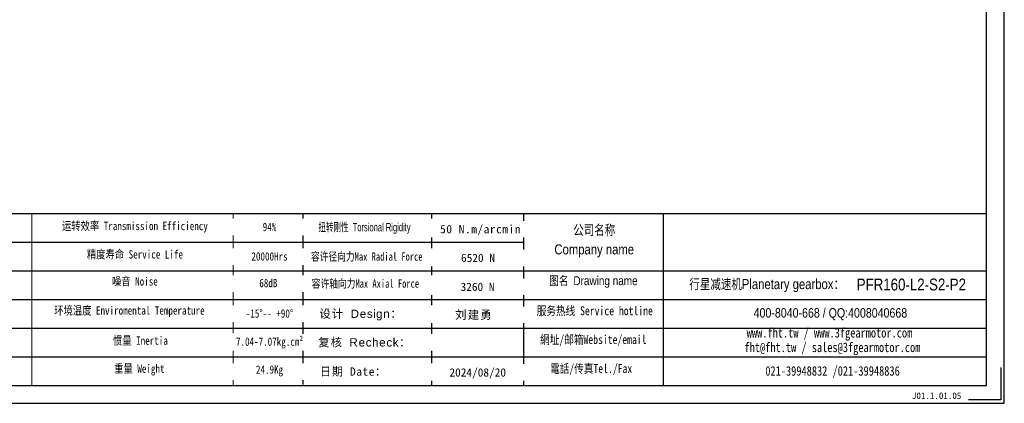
# Model space of a CAD drawing. Header units: millimetres. Extents: x 13048 to 14187, y -1261 to -455.
# Tile 2 of 3: x 13441 to 14187, y -1261 to -970. Entities that reach past the tile are written whole.
import ezdxf

# ---------------------------------------------------------------- set-up
doc = ezdxf.new("R2010")
doc.units = ezdxf.units.MM
for name, color, linetype, lineweight in [('6文字层', 3, 'Continuous', 15), ('SLD-0', 7, 'Continuous', 18), ('图框_外框线', 7, 'Continuous', 30)]:
    doc.layers.add(name, color=color, linetype=linetype, lineweight=lineweight)
doc.styles.add('标准', font='txt')
doc.styles.add('样式 1', font='txt')

msp = doc.modelspace()

# ---------------------------------------------------------------- linework, layer by layer
at = {"layer": 'SLD-0'}
for p, q in [((13450.755, -1117.029), (13450.755, -1247.19)), ((13603.148, -1117.029), (13603.148, -1247.204))]:
    msp.add_line(p, q, dxfattribs=at)
at = {"layer": '图框_外框线'}
for p, q in [((13148.899, -1117.029), (14173.753, -1117.029)), ((13753.423, -1117.029), (13753.423, -1247.204)), ((13823.102, -1117.029), (13823.102, -1247.204)), ((13928.92, -1117.029), (13928.92, -1247.204)), ((13247.113, -1138.749), (13823.102, -1138.749)), ((13148.899, -1160.469), (14173.753, -1160.469)), ((13247.113, -1182.188), (14173.753, -1182.188)), ((13247.113, -1203.908), (14173.753, -1203.908)), ((13247.113, -1225.628), (14173.753, -1225.628))]:
    msp.add_line(p, q, dxfattribs=at)
at = {"layer": '图框_外框线', "color": 3}
msp.add_lwpolyline([(13048.283, -1260.764), (14187.312, -1260.764), (14187.312, -455.308), (13048.283, -455.308)], close=True, dxfattribs=at)
at = {"layer": '图框_外框线', "color": 3, "lineweight": 25}
msp.add_lwpolyline([(13116.083, -1247.204), (14173.753, -1247.204), (14173.753, -468.868), (13116.083, -468.868)], close=True, dxfattribs=at)
at = {"layer": '图框_外框线', "color": 3}
msp.add_lwpolyline([(14184.6, -1233.644), (14184.6, -1258.052), (14160.193, -1258.052)], dxfattribs=at)

# ---------------------------------------------------------------- texts
at = {"layer": '6文字层', "insert": (14117.344, -1252.495), "char_height": 5, "width": 43.30442, "attachment_point": 1, "style": '样式 1'}
msp.add_mtext('J01.1.01.05', dxfattribs=at)
at = {"layer": 'SLD-0', "color": 1, "attachment_point": 2, "line_spacing_factor": 1.15057, "style": '标准'}
for s, insert, char_height, width in [('{\\W0.8;运转效率 Transmission Efficiency}', (13528.737, -1123.224), 6.3, 287.40829), ('{\\W0.8;94%}', (13630.712, -1123.963), 6.3, 92.58917), ('\\W0.8;公司名称\\P\\farial|b0|i0|c134|p34;Company name', (13876.682, -1125.604), 7.65, 112.48138), ('{\\W0.8;精度寿命 Service Life}', (13528.737, -1144.741), 6.3, 96.57147), ('{\\W0.8;20000Hrs}', (13630.712, -1146.278), 6.3, 92.58917), ('\\W0.8;图名 \\farial|b0|i0|c134|p34;Drawing name', (13876.088, -1164.472), 6.75, 92.58917), ('{\\W0.8;噪音 Noise}', (13528.737, -1165.221), 6.3, 63.88478), ('{\\W0.8;68dB}', (13629.82, -1166.487), 6.3, 47.77502), ('{\\W0.8;  \\H0.880533x;行星减速机\\farial|b0|i0|c134|p34;Planetary gearbox\\f微软雅黑|b0|i0|c134|p34;：}', (14002.743, -1166.565), 8.68792, 168.74006), ('\\pxt5.51571;{\\farial|b0|i0|c134|p34;\\W0.8;PFR160-L2-S2-P2}', (14116.896, -1166.221), 9, 105.60793), ('{\\W0.8;环境温度 Enviromental Temperature}', (13524.586, -1187.256), 6.3, 226.52858), ('{\\W0.8;-15%%D-- +90%%D}', (13630.712, -1189.511), 6.3, 62.10612), ('{\\W0.8;服务热线 Service hotline}', (13877.115, -1187.238), 6.75, 103.15323), ('{\\farial|b0|i0|c134|p34;\\W0.8;400-8040-668 / QQ:4008040668}', (14055.582, -1188.622), 7.2, 210.79351), ('{\\W0.8;網址/邮箱Website/email}', (13875.987, -1209.051), 6.75, 107.37281), ('{\\W0.8;www.fht.tw / www.3fgearmotor.com }', (14054.914, -1203.701), 7.2, 211.03081), ('\\pxt12;{\\W0.8;fht@fht.tw / sales@3fgearmotor.com }', (14057.121, -1214.726), 7.2, 211.03081), ('{\\W0.8;重量 Weight}', (13532.109, -1231.326), 6.3, 56.29628), ('{\\W0.8;電話/传真Tel./Fax}', (13874.365, -1231.034), 6.75, 108.66419), ('{\\W0.8;24.9Kg}', (13630.712, -1232.028), 6.3, 48.44131), ('{\\W0.8;021-39948832 /021-39948836 }', (14057.196, -1232.617), 7.2, 161.13798)]:
    msp.add_mtext(s, dxfattribs=dict(at, insert=insert, char_height=char_height, width=width))

# ---------------------------------------------------------------- next in the draw order: texts
at = {"layer": 'SLD-0', "color": 1, "insert": (13790.571, -1125.628), "char_height": 6.3, "width": 226.52858, "attachment_point": 2, "style": '标准', "bg_fill": 2}
msp.add_mtext('{\\T1.1;50 N.m/arcmin}', dxfattribs=at)
at = {"layer": 'SLD-0', "color": 1, "insert": (13630.712, -1210.856), "char_height": 6.3, "width": 226.52858, "attachment_point": 2, "line_spacing_factor": 1.15057, "style": '标准', "bg_fill": 2}
msp.add_mtext('{\\W0.8;7.04-7.07kg.cm²}', dxfattribs=at)

# ---------------------------------------------------------------- next in the draw order: linework, layer by layer
at = {"layer": '图框_外框线'}
msp.add_line((13655.821, -1117.029), (13655.821, -1246.482), dxfattribs=at)

# ---------------------------------------------------------------- next in the draw order: texts
at = {"layer": 'SLD-0', "color": 1, "insert": (13532.888, -1210.069), "char_height": 6.3, "width": 65.40735, "attachment_point": 2, "line_spacing_factor": 1.15057, "style": '标准'}
msp.add_mtext('{\\W0.8;惯量 Inertia}', dxfattribs=at)

# ---------------------------------------------------------------- next in the draw order: texts
at = {"layer": 'SLD-0', "color": 1, "char_height": 6.3, "width": 226.52858, "attachment_point": 2, "style": '标准', "bg_fill": 2}
for s, insert in [('{\\f宋体|b0|i0|c134|p2;\\W0.65;扭转刚性 \\fArial|b0|i0|c0|p34;Torsional Rigidity}', (13702.631, -1124.098)), ('{\\f宋体|b0|i0|c134|p2;\\W0.75;容许径向力Max Radial Force}', (13704.367, -1146.388)), ('{\\f宋体|b0|i0|c134|p2;\\W0.75;容许轴向力Max Axial Force}', (13703.359, -1166.843)), ('{\\fSimSun|b0|i0|c134|p2;\\T1.1;设计 \\fArial|b0|i0|c0|p34;Design\\fSimSun|b0|i0|c134|p2;：}', (13700.079, -1189.746)), ('{\\fSimSun|b0|i0|c134|p2;\\T1.1;复核 \\fArial|b0|i0|c0|p34;Recheck\\fSimSun|b0|i0|c134|p2;：}', (13702.949, -1211.42)), ('{\\T1.1;日期 Date：}', (13694.285, -1233.539))]:
    msp.add_mtext(s, dxfattribs=dict(at, insert=insert))

# ---------------------------------------------------------------- next in the draw order: texts
for s, insert in [('{\\fSimSun|b1|i0|c134|p2;6520 N}', (13788.64, -1147.393)), ('{\\fSimSun|b1|i0|c134|p2;3260 N}', (13788.269, -1169.331)), ('{\\fSimSun|b0|i0|c134|p2;\\T1.1;刘建勇 }', (13785.594, -1190.546)), ('2024/08/20', (13788.44, -1234.225))]:
    msp.add_mtext(s, dxfattribs=dict(at, insert=insert))

doc.saveas('drawing.dxf')
